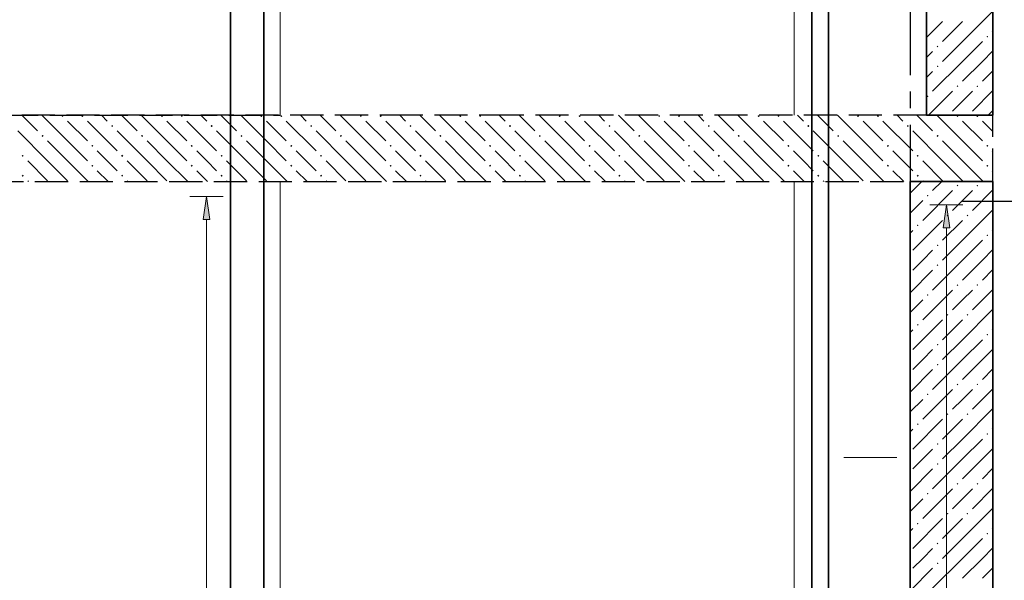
# Model space of a CAD drawing. Header units: millimetres. Extents: x 0 to 50400, y 0 to 35640.
# Tile 4 of 15: x 15657 to 22786, y 10180 to 14241. Entities that reach past the tile are written whole.
import ezdxf

# ---------------------------------------------------------------- set-up
doc = ezdxf.new("R2010")
doc.units = ezdxf.units.MM
doc.linetypes.add('______2', pattern=[324, 240, -84.00000000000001])
doc.linetypes.add('______5', pattern=[1320, 960, -120, 120, -120])
for name, color, linetype, lineweight in [('Standard', 7, 'Continuous', 25), ('ЖБ Перекрытие верхний уровень', 7, 'Continuous', 35), ('ЖБ Стена верхний уровень', 7, 'Continuous', 35)]:
    doc.layers.add(name, color=color, linetype=linetype, lineweight=lineweight)
for name, color, linetype, true_color in [('Оси', 7, '______5', 0x656565), ('Стена обрамление Г-обр.', 7, 'Continuous', 0xa0a0a0), ('Стена Хомут', 7, '______2', 0xa0a0a0)]:
    doc.layers.add(name, color=color, linetype=linetype, true_color=true_color)
doc.layers.add('Размерная выноска', color=7, linetype='Continuous')

msp = doc.modelspace()

# ---------------------------------------------------------------- hatches: boundary and pattern name
at = {"layer": 'ЖБ Перекрытие верхний уровень', "linetype": 'Continuous', "lineweight": 18, "transparency": 33554687}
for points in [[(15959.17236328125, 13542.83935546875), (15964.92919921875, 13548.59619140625), (15969.01611328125, 13548.59619140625), (15974.77294921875, 13542.83935546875), (15966.97265625, 13535.0390625)], [(16103.173828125, 13542.83935546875), (16108.92525858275, 13548.59619140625), (16113.01025390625, 13548.59619140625), (16118.76708984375, 13542.83935546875), (16110.966796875, 13535.0390625)], [(16679.17236328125, 13542.83935546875), (16684.92919921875, 13548.59619140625), (16689.01611328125, 13548.59619140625), (16694.77294921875, 13542.83935546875), (16686.97265625, 13535.0390625)], [(16823.173828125, 13542.83935546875), (16828.92525858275, 13548.59619140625), (16833.01025390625, 13548.59619140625), (16838.76708984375, 13542.83935546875), (16830.966796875, 13535.0390625)], [(17399.17236328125, 13542.83935546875), (17404.92919921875, 13548.59619140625), (17409.01611328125, 13548.59619140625), (17414.77294921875, 13542.83935546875), (17406.97265625, 13535.0390625)], [(17543.173828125, 13542.83935546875), (17548.92525858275, 13548.59619140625), (17553.01025390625, 13548.59619140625), (17558.76708984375, 13542.83935546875), (17550.966796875, 13535.0390625)], [(18119.17236328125, 13542.83935546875), (18124.92919921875, 13548.59619140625), (18129.01611328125, 13548.59619140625), (18134.77294921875, 13542.83935546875), (18126.97265625, 13535.0390625)], [(18263.173828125, 13542.83935546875), (18268.92525858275, 13548.59619140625), (18273.01025390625, 13548.59619140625), (18278.76708984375, 13542.83935546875), (18270.966796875, 13535.0390625)], [(18839.17236328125, 13542.83935546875), (18844.92919921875, 13548.59619140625), (18849.01419454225, 13548.59619140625), (18854.765625, 13542.83935546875), (18846.97265625, 13535.0390625)], [(18983.173828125, 13542.83935546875), (18988.92525858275, 13548.59619140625), (18993.01025390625, 13548.59619140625), (18998.76708984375, 13542.83935546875), (18990.966796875, 13535.0390625)], [(19559.17236328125, 13542.83935546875), (19564.92919921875, 13548.59619140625), (19569.01419454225, 13548.59619140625), (19574.765625, 13542.83935546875), (19566.97265625, 13535.0390625)], [(19703.173828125, 13542.83935546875), (19708.92525858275, 13548.59619140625), (19713.01025390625, 13548.59619140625), (19718.76708984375, 13542.83935546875), (19710.966796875, 13535.0390625)], [(20279.17236328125, 13542.83935546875), (20284.92919921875, 13548.59619140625), (20289.01419454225, 13548.59619140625), (20294.765625, 13542.83935546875), (20286.97265625, 13535.0390625)], [(20423.173828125, 13542.83935546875), (20428.92525858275, 13548.59619140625), (20433.01025390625, 13548.59619140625), (20438.76708984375, 13542.83935546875), (20430.966796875, 13535.0390625)], [(20999.17236328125, 13542.83935546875), (21004.92919921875, 13548.59619140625), (21009.01419454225, 13548.59619140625), (21014.765625, 13542.83935546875), (21006.97265625, 13535.0390625)], [(21143.173828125, 13542.83935546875), (21148.92525858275, 13548.59619140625), (21153.01025390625, 13548.59619140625), (21158.76708984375, 13542.83935546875), (21150.966796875, 13535.0390625)], [(21719.17236328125, 13542.83935546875), (21724.92919921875, 13548.59619140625), (21729.01419454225, 13548.59619140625), (21734.765625, 13542.83935546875), (21726.97265625, 13535.0390625)], [(21863.173828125, 13542.83935546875), (21868.92525858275, 13548.59619140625), (21873.01025390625, 13548.59619140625), (21878.76708984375, 13542.83935546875), (21870.966796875, 13535.0390625)], [(22439.17236328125, 13542.83935546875), (22444.92919921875, 13548.59619140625), (22449.01419454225, 13548.59619140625), (22454.765625, 13542.83935546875), (22446.97265625, 13535.0390625)], [(22583.173828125, 13542.83935546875), (22588.92525858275, 13548.59619140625), (22593.01025390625, 13548.59619140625), (22598.76708984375, 13542.83935546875), (22590.966796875, 13535.0390625)], [(16319.17236328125, 13470.84228515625), (16326.97265625, 13478.63525390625), (16334.77294921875, 13470.84228515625), (16326.97265625, 13463.0419921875)], [(17039.17236328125, 13470.84228515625), (17046.97265625, 13478.63525390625), (17054.77294921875, 13470.84228515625), (17046.97265625, 13463.0419921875)], [(17759.17236328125, 13470.84228515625), (17766.97265625, 13478.63525390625), (17774.77294921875, 13470.84228515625), (17766.97265625, 13463.0419921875)], [(18479.17236328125, 13470.84228515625), (18486.97265625, 13478.63525390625), (18494.77294921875, 13470.84228515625), (18486.97265625, 13463.0419921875)], [(19199.17236328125, 13470.84228515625), (19206.97265625, 13478.63525390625), (19214.765625, 13470.84228515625), (19206.97265625, 13463.0419921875)], [(19919.17236328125, 13470.84228515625), (19926.97265625, 13478.63525390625), (19934.765625, 13470.84228515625), (19926.97265625, 13463.0419921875)], [(20639.17236328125, 13470.84228515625), (20646.97265625, 13478.63525390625), (20654.765625, 13470.84228515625), (20646.97265625, 13463.0419921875)], [(21359.17236328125, 13470.84228515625), (21366.97265625, 13478.63525390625), (21374.765625, 13470.84228515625), (21366.97265625, 13463.0419921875)], [(22079.17236328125, 13470.84228515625), (22086.97265625, 13478.63525390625), (22094.765625, 13470.84228515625), (22086.97265625, 13463.0419921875)], [(15815.1708984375, 13398.837890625), (15822.97119140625, 13406.63818359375), (15830.771484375, 13398.837890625), (15822.97119140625, 13391.03759765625)], [(16535.1708984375, 13398.837890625), (16542.97119140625, 13406.63818359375), (16550.771484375, 13398.837890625), (16542.97119140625, 13391.03759765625)], [(17255.1708984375, 13398.837890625), (17262.97119140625, 13406.63818359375), (17270.771484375, 13398.837890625), (17262.97119140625, 13391.03759765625)], [(17975.1708984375, 13398.837890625), (17982.97119140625, 13406.63818359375), (17990.771484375, 13398.837890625), (17982.97119140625, 13391.03759765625)], [(18695.1708984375, 13398.837890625), (18702.97119140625, 13406.63818359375), (18710.771484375, 13398.837890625), (18702.97119140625, 13391.03759765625)], [(19415.1708984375, 13398.837890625), (19422.97119140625, 13406.63818359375), (19430.771484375, 13398.837890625), (19422.97119140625, 13391.03759765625)], [(20135.1708984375, 13398.837890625), (20142.97119140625, 13406.63818359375), (20150.771484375, 13398.837890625), (20142.97119140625, 13391.03759765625)], [(20855.1708984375, 13398.837890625), (20862.97119140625, 13406.63818359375), (20870.771484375, 13398.837890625), (20862.97119140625, 13391.03759765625)], [(21575.1708984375, 13398.837890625), (21582.97119140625, 13406.63818359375), (21590.771484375, 13398.837890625), (21582.97119140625, 13391.03759765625)], [(22295.1708984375, 13398.837890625), (22302.97119140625, 13406.63818359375), (22310.771484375, 13398.837890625), (22302.97119140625, 13391.03759765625)], [(16175.1708984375, 13326.8408203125), (16182.97119140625, 13334.6484375), (16190.771484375, 13326.8408203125), (16182.97119140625, 13319.04052734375)], [(16895.1708984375, 13326.8408203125), (16902.97119140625, 13334.6484375), (16910.771484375, 13326.8408203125), (16902.97119140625, 13319.04052734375)], [(17615.1708984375, 13326.8408203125), (17622.97119140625, 13334.6484375), (17630.771484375, 13326.8408203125), (17622.97119140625, 13319.04052734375)], [(18335.1708984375, 13326.8408203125), (18342.97119140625, 13334.6484375), (18350.771484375, 13326.8408203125), (18342.97119140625, 13319.04052734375)], [(19055.1708984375, 13326.8408203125), (19062.97119140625, 13334.6484375), (19070.771484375, 13326.8408203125), (19062.97119140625, 13319.04052734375)], [(19775.1708984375, 13326.8408203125), (19782.97119140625, 13334.6484375), (19790.771484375, 13326.8408203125), (19782.97119140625, 13319.04052734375)], [(20495.1708984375, 13326.8408203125), (20502.97119140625, 13334.6484375), (20510.771484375, 13326.8408203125), (20502.97119140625, 13319.04052734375)], [(21215.1708984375, 13326.8408203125), (21222.97119140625, 13334.6484375), (21230.771484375, 13326.8408203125), (21222.97119140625, 13319.04052734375)], [(21935.1708984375, 13326.8408203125), (21942.97119140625, 13334.6484375), (21950.771484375, 13326.8408203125), (21942.97119140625, 13319.04052734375)], [(22655.1708984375, 13326.8408203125), (22662.97119140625, 13334.6484375), (22670.771484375, 13326.8408203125), (22662.97119140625, 13319.04052734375)], [(15671.162109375, 13254.83642578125), (15678.9697265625, 13262.63671875), (15686.77001953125, 13254.83642578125), (15678.9697265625, 13247.04345703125)], [(16391.162109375, 13254.83642578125), (16398.9697265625, 13262.63671875), (16406.77001953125, 13254.83642578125), (16398.9697265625, 13247.04345703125)], [(17111.16943359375, 13254.83642578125), (17118.9697265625, 13262.63671875), (17126.77001953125, 13254.83642578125), (17118.9697265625, 13247.04345703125)], [(17831.16943359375, 13254.83642578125), (17838.9697265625, 13262.63671875), (17846.77001953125, 13254.83642578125), (17838.9697265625, 13247.04345703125)], [(18551.16943359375, 13254.83642578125), (18558.9697265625, 13262.63671875), (18566.77001953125, 13254.83642578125), (18558.9697265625, 13247.04345703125)], [(19271.16943359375, 13254.83642578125), (19278.9697265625, 13262.63671875), (19286.77001953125, 13254.83642578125), (19278.9697265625, 13247.04345703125)], [(19991.16943359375, 13254.83642578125), (19998.9697265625, 13262.63671875), (20006.77001953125, 13254.83642578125), (19998.9697265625, 13247.04345703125)], [(20711.16943359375, 13254.83642578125), (20718.9697265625, 13262.63671875), (20726.77001953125, 13254.83642578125), (20718.9697265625, 13247.04345703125)], [(21431.16943359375, 13254.83642578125), (21438.9697265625, 13262.63671875), (21446.77001953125, 13254.83642578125), (21438.9697265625, 13247.04345703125)], [(22151.16943359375, 13254.83642578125), (22158.9697265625, 13262.63671875), (22166.77001953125, 13254.83642578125), (22158.9697265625, 13247.04345703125)], [(16175.1708984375, 13182.83935546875), (16182.97119140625, 13190.6396484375), (16190.771484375, 13182.83935546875), (16182.97119140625, 13175.0390625)], [(16895.1708984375, 13182.83935546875), (16902.97119140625, 13190.6396484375), (16910.771484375, 13182.83935546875), (16902.97119140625, 13175.0390625)], [(17615.1708984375, 13182.83935546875), (17622.97119140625, 13190.6396484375), (17630.771484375, 13182.83935546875), (17622.97119140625, 13175.0390625)], [(18335.1708984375, 13182.83935546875), (18342.97119140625, 13190.6396484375), (18350.771484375, 13182.83935546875), (18342.97119140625, 13175.0390625)], [(19055.1708984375, 13182.83935546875), (19062.97119140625, 13190.6396484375), (19070.771484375, 13182.83935546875), (19062.97119140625, 13175.0390625)], [(19775.1708984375, 13182.83935546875), (19782.97119140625, 13190.6396484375), (19790.771484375, 13182.83935546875), (19782.97119140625, 13175.0390625)], [(20495.1708984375, 13182.83935546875), (20502.97119140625, 13190.6396484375), (20510.771484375, 13182.83935546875), (20502.97119140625, 13175.0390625)], [(21215.1708984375, 13182.83935546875), (21222.97119140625, 13190.6396484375), (21230.771484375, 13182.83935546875), (21222.97119140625, 13175.0390625)], [(21935.1708984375, 13182.83935546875), (21942.97119140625, 13190.6396484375), (21950.771484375, 13182.83935546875), (21942.97119140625, 13175.0390625)], [(22655.1708984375, 13182.83935546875), (22662.97119140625, 13190.6396484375), (22670.771484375, 13182.83935546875), (22662.97119140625, 13175.0390625)], [(15671.162109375, 13110.84228515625), (15678.9697265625, 13118.63525390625), (15686.77001953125, 13110.84228515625), (15678.9697265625, 13103.0419921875)], [(16391.162109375, 13110.84228515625), (16398.9697265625, 13118.63525390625), (16406.77001953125, 13110.84228515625), (16398.9697265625, 13103.0419921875)], [(17111.16943359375, 13110.84228515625), (17118.9697265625, 13118.63525390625), (17126.77001953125, 13110.84228515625), (17118.9697265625, 13103.0419921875)], [(17831.16943359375, 13110.84228515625), (17838.9697265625, 13118.63525390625), (17846.77001953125, 13110.84228515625), (17838.9697265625, 13103.0419921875)], [(18551.16943359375, 13110.84228515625), (18558.9697265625, 13118.63525390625), (18566.77001953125, 13110.84228515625), (18558.9697265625, 13103.0419921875)], [(19271.16943359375, 13110.84228515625), (19278.9697265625, 13118.63525390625), (19286.77001953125, 13110.84228515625), (19278.9697265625, 13103.0419921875)], [(19991.16943359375, 13110.84228515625), (19998.9697265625, 13118.63525390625), (20006.77001953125, 13110.84228515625), (19998.9697265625, 13103.0419921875)], [(20711.16943359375, 13110.84228515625), (20718.9697265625, 13118.63525390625), (20726.77001953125, 13110.84228515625), (20718.9697265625, 13103.0419921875)], [(21431.16943359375, 13110.84228515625), (21438.9697265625, 13118.63525390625), (21446.77001953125, 13110.84228515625), (21438.9697265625, 13103.0419921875)], [(22151.16943359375, 13110.84228515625), (22158.9697265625, 13118.63525390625), (22166.77001953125, 13110.84228515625), (22158.9697265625, 13103.0419921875)]]:
    msp.add_hatch(color=7, dxfattribs=at).paths.add_polyline_path(points, flags=16)
at = {"layer": 'ЖБ Стена верхний уровень', "linetype": 'Continuous', "lineweight": 18, "transparency": 33554687}
for points in [[(22656.97265625, 14118.837890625), (22662.97119140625, 14124.83642578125), (22668.9697265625, 14118.837890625), (22662.97119140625, 14112.83935546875)], [(22296.97265625, 14046.8408203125), (22302.97119140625, 14052.8466796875), (22308.9697265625, 14046.8408203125), (22302.97119140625, 14040.84228515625)], [(22296.97265625, 13902.83935546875), (22302.97119140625, 13908.84521484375), (22308.9697265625, 13902.83935546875), (22302.97119140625, 13896.8408203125)], [(22440.97412109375, 13758.837890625), (22446.97265625, 13764.83642578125), (22452.97119140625, 13758.837890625), (22446.97265625, 13752.83935546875)], [(22584.9609375, 13758.837890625), (22590.966796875, 13764.83642578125), (22596.96533203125, 13758.837890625), (22590.966796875, 13752.83935546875)], [(22224.9609375, 13686.8408203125), (22230.966796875, 13692.8466796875), (22236.96533203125, 13686.8408203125), (22230.966796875, 13680.84228515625)], [(22374.71923828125, 13548.59619140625), (22374.96826171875, 13548.84521484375), (22375.21698146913, 13548.59619140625)], [(22518.720703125, 13548.59619140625), (22518.9697265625, 13548.84521484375), (22519.21844631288, 13548.59619140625)], [(22440.97412109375, 13038.837890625), (22446.97265625, 13044.83642578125), (22452.97119140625, 13038.837890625), (22446.97265625, 13032.83935546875)], [(22584.9609375, 13038.837890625), (22590.966796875, 13044.83642578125), (22596.96533203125, 13038.837890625), (22590.966796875, 13032.83935546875)], [(22224.9609375, 12966.8408203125), (22230.966796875, 12972.8466796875), (22236.96533203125, 12966.8408203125), (22230.966796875, 12960.84228515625)], [(22368.96240234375, 12822.83935546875), (22374.96826171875, 12828.84521484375), (22380.966796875, 12822.83935546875), (22374.96826171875, 12816.8408203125)], [(22512.9638671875, 12822.83935546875), (22518.9697265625, 12828.84521484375), (22524.96826171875, 12822.83935546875), (22518.9697265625, 12816.8408203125)], [(22152.9638671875, 12750.84228515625), (22158.9697265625, 12756.84814453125), (22164.96826171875, 12750.84228515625), (22158.9697265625, 12744.84375)], [(22656.97265625, 12678.837890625), (22662.97119140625, 12684.83642578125), (22668.9697265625, 12678.837890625), (22662.97119140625, 12672.83935546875)], [(22296.97265625, 12606.8408203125), (22302.97119140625, 12612.8466796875), (22308.9697265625, 12606.8408203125), (22302.97119140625, 12600.84228515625)], [(22296.97265625, 12462.83935546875), (22302.97119140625, 12468.84521484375), (22308.9697265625, 12462.83935546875), (22302.97119140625, 12456.8408203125)], [(22440.97412109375, 12318.837890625), (22446.97265625, 12324.83642578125), (22452.97119140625, 12318.837890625), (22446.97265625, 12312.83935546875)], [(22584.9609375, 12318.837890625), (22590.966796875, 12324.83642578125), (22596.96533203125, 12318.837890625), (22590.966796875, 12312.83935546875)], [(22224.9609375, 12246.8408203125), (22230.966796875, 12252.8466796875), (22236.96533203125, 12246.8408203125), (22230.966796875, 12240.84228515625)], [(22368.96240234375, 12102.83935546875), (22374.96826171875, 12108.84521484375), (22380.966796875, 12102.83935546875), (22374.96826171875, 12096.8408203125)], [(22512.9638671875, 12102.83935546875), (22518.9697265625, 12108.84521484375), (22524.96826171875, 12102.83935546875), (22518.9697265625, 12096.8408203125)], [(22152.9638671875, 12030.84228515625), (22158.9697265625, 12036.84814453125), (22164.96826171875, 12030.84228515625), (22158.9697265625, 12024.84375)], [(22656.97265625, 11958.837890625), (22662.97119140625, 11964.83642578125), (22668.9697265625, 11958.837890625), (22662.97119140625, 11952.83935546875)], [(22296.97265625, 11886.8408203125), (22302.97119140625, 11892.8466796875), (22308.9697265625, 11886.8408203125), (22302.97119140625, 11880.84228515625)], [(22296.97265625, 11742.83935546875), (22302.97119140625, 11748.84521484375), (22308.9697265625, 11742.83935546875), (22302.97119140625, 11736.8408203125)], [(22440.97412109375, 11598.837890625), (22446.97265625, 11604.83642578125), (22452.97119140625, 11598.837890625), (22446.97265625, 11592.83935546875)], [(22584.9609375, 11598.837890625), (22590.966796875, 11604.83642578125), (22596.96533203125, 11598.837890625), (22590.966796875, 11592.83935546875)], [(22224.9609375, 11526.8408203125), (22230.966796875, 11532.8466796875), (22236.96533203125, 11526.8408203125), (22230.966796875, 11520.84228515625)], [(22368.96240234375, 11382.83935546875), (22374.96826171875, 11388.84521484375), (22380.966796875, 11382.83935546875), (22374.96826171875, 11376.8408203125)], [(22512.9638671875, 11382.83935546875), (22518.9697265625, 11388.84521484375), (22524.96826171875, 11382.83935546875), (22518.9697265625, 11376.8408203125)], [(22152.9638671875, 11310.84228515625), (22158.9697265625, 11316.84814453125), (22164.96826171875, 11310.84228515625), (22158.9697265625, 11304.84375)], [(22656.97265625, 11238.837890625), (22662.97119140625, 11244.83642578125), (22668.9697265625, 11238.837890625), (22662.97119140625, 11232.83935546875)], [(22296.97265625, 11166.8408203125), (22302.97119140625, 11172.8466796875), (22308.9697265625, 11166.8408203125), (22302.97119140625, 11160.84228515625)], [(22296.97265625, 11022.83935546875), (22302.97119140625, 11028.84521484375), (22308.9697265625, 11022.83935546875), (22302.97119140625, 11016.8408203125)], [(22440.97412109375, 10878.837890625), (22446.97265625, 10884.83642578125), (22452.97119140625, 10878.837890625), (22446.97265625, 10872.83935546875)], [(22584.9609375, 10878.837890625), (22590.966796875, 10884.83642578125), (22596.96533203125, 10878.837890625), (22590.966796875, 10872.83935546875)], [(22224.9609375, 10806.8408203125), (22230.966796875, 10812.8466796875), (22236.96533203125, 10806.8408203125), (22230.966796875, 10800.84228515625)], [(22368.96240234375, 10662.83935546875), (22374.96826171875, 10668.84521484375), (22380.966796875, 10662.83935546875), (22374.96826171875, 10656.8408203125)], [(22512.9638671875, 10662.83935546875), (22518.9697265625, 10668.84521484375), (22524.96826171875, 10662.83935546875), (22518.9697265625, 10656.8408203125)], [(22152.9638671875, 10590.84228515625), (22158.9697265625, 10596.84814453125), (22164.96826171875, 10590.84228515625), (22158.9697265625, 10584.84375)], [(22656.97265625, 10518.837890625), (22662.97119140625, 10524.83642578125), (22668.9697265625, 10518.837890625), (22662.97119140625, 10512.83935546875)], [(22296.97265625, 10446.8408203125), (22302.97119140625, 10452.8466796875), (22308.9697265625, 10446.8408203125), (22302.97119140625, 10440.84228515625)], [(22296.97265625, 10302.83935546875), (22302.97119140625, 10308.84521484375), (22308.9697265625, 10302.83935546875), (22302.97119140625, 10296.8408203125)]]:
    msp.add_hatch(color=7, dxfattribs=at).paths.add_polyline_path(points, flags=16)
at = {"layer": 'Стена Хомут', "linetype": 'Continuous', "lineweight": 13, "transparency": 33554687}
for points in [[(17033.4228515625, 12792.626953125), (17009.42138671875, 12960.6298828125), (16985.4345703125, 12792.626953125)], [(22390.6787109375, 12732.50244140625), (22366.6845703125, 12900.498046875), (22342.68310546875, 12732.50244140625)]]:
    msp.add_hatch(color=7, dxfattribs=at).paths.add_polyline_path(points)

# ---------------------------------------------------------------- linework, layer by layer
at = {"layer": 'Standard', "color": 7, "linetype": 'Continuous', "lineweight": -3, "transparency": 33554687}
msp.add_lwpolyline([(23646.59912109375, 12924.5947265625), (23626.201171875, 12924.5947265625), (23626.201171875, 12924.5947265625), (23626.201171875, 12924.5947265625), (23626.201171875, 12924.5947265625), (22484.06982421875, 12924.5947265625)], dxfattribs=at)
at = {"layer": 'ЖБ Перекрытие верхний уровень', "color": 7, "linetype": '______2', "lineweight": 25, "transparency": 33554687}
for p, q in [((18503.50341796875, 13548.59619140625), (10583.50341796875, 13548.59619140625)), ((19223.50341796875, 13548.59619140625), (18503.50341796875, 13548.59619140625)), ((22223.50341796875, 13548.59619140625), (19223.50341796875, 13548.59619140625)), ((22703.50341796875, 13548.59619140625), (22223.50341796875, 13548.59619140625)), ((22703.50341796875, 13068.59619140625), (22703.50341796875, 13548.59619140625)), ((10583.50341796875, 13068.59619140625), (18503.50341796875, 13068.59619140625)), ((18503.50341796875, 13068.59619140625), (19223.50341796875, 13068.59619140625)), ((19223.50341796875, 13068.59619140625), (22103.50341796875, 13068.59619140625)), ((22103.50341796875, 13068.59619140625), (22703.50341796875, 13068.59619140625))]:
    msp.add_line(p, q, dxfattribs=at)
at = {"layer": 'ЖБ Перекрытие верхний уровень', "color": 9, "linetype": 'Continuous', "lineweight": 18, "true_color": 0xc7c7c7, "transparency": 33554687}
for p, q in [((15673.212890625, 13548.59619140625), (15786.96533203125, 13434.84375)), ((16002.9638671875, 13362.8466796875), (15817.21435546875, 13548.59619140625)), ((16249.21284160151, 13548.59619140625), (16290.966796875, 13506.8408203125)), ((16393.212890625, 13548.59619140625), (16506.96533203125, 13434.84375)), ((16722.9638671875, 13362.8466796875), (16537.21435546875, 13548.59619140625)), ((16969.21284160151, 13548.59619140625), (17010.966796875, 13506.8408203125)), ((17113.212890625, 13548.59619140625), (17226.96533203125, 13434.84375)), ((17442.9638671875, 13362.8466796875), (17257.21435546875, 13548.59619140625)), ((17689.21284160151, 13548.59619140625), (17730.966796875, 13506.8408203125)), ((17833.212890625, 13548.59619140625), (17946.96533203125, 13434.84375)), ((18162.9638671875, 13362.8466796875), (17977.21435546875, 13548.59619140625)), ((18409.21284160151, 13548.59619140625), (18450.966796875, 13506.8408203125)), ((18553.212890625, 13548.59619140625), (18666.96533203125, 13434.84375)), ((18882.9638671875, 13362.8466796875), (18697.21435546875, 13548.59619140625)), ((19129.21284160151, 13548.59619140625), (19170.966796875, 13506.8408203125)), ((19273.21289062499, 13548.59619140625), (19386.96533203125, 13434.84375)), ((19602.9638671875, 13362.8466796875), (19417.21435546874, 13548.59619140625)), ((19849.21284160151, 13548.59619140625), (19890.966796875, 13506.8408203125)), ((19993.21289062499, 13548.59619140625), (20106.96533203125, 13434.84375)), ((20322.9638671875, 13362.8466796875), (20137.21435546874, 13548.59619140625)), ((20569.21284160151, 13548.59619140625), (20610.966796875, 13506.8408203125)), ((20713.21289062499, 13548.59619140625), (20826.96533203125, 13434.84375)), ((21042.9638671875, 13362.8466796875), (20857.21435546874, 13548.59619140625)), ((21289.21284160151, 13548.59619140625), (21330.966796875, 13506.8408203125)), ((21433.21289062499, 13548.59619140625), (21546.96533203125, 13434.84375)), ((21762.9638671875, 13362.8466796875), (21577.21435546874, 13548.59619140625)), ((22009.21284160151, 13548.59619140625), (22050.966796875, 13506.8408203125)), ((22153.21289062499, 13548.59619140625), (22266.96533203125, 13434.84375)), ((22482.9638671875, 13362.8466796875), (22297.21435546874, 13548.59619140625)), ((16002.9638671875, 13506.8408203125), (16146.96533203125, 13362.8466796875)), ((16146.96533203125, 13506.8408203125), (16362.9638671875, 13290.84228515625)), ((16722.9638671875, 13506.8408203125), (16866.96533203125, 13362.8466796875)), ((16866.96533203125, 13506.8408203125), (17082.9638671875, 13290.84228515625)), ((17442.9638671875, 13506.8408203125), (17586.96533203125, 13362.8466796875)), ((17586.96533203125, 13506.8408203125), (17802.9638671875, 13290.84228515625)), ((18162.9638671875, 13506.8408203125), (18306.96533203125, 13362.8466796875)), ((18306.96533203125, 13506.8408203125), (18503.50341796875, 13310.302734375)), ((18882.9638671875, 13506.8408203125), (19026.96533203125, 13362.8466796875)), ((19026.96533203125, 13506.8408203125), (19223.50341796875, 13310.302734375)), ((19602.9638671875, 13506.8408203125), (19746.96533203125, 13362.8466796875)), ((19746.96533203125, 13506.8408203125), (19962.9638671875, 13290.84228515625)), ((20322.9638671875, 13506.8408203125), (20466.96533203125, 13362.8466796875)), ((20466.96533203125, 13506.8408203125), (20682.9638671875, 13290.84228515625)), ((21042.9638671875, 13506.8408203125), (21186.96533203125, 13362.8466796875)), ((21186.96533203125, 13506.8408203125), (21402.9638671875, 13290.84228515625)), ((21762.9638671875, 13506.8408203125), (21906.96533203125, 13362.8466796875)), ((21906.96533203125, 13506.8408203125), (22122.9638671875, 13290.84228515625)), ((22482.9638671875, 13506.8408203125), (22626.96533203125, 13362.8466796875)), ((22626.96533203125, 13506.8408203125), (22703.50341796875, 13430.302734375)), ((15858.9697265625, 13218.84521484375), (15642.9638671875, 13434.84375)), ((16578.9697265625, 13218.84521484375), (16362.9638671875, 13434.84375)), ((17298.9697265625, 13218.84521484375), (17082.9638671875, 13434.84375)), ((18018.9697265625, 13218.84521484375), (17802.9638671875, 13434.84375)), ((18738.9697265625, 13218.84521484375), (18522.9638671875, 13434.84375)), ((19458.9697265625, 13218.84521484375), (19242.9638671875, 13434.84375)), ((20178.9697265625, 13218.84521484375), (19962.9638671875, 13434.84375)), ((20898.9697265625, 13218.84521484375), (20682.9638671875, 13434.84375)), ((21618.9697265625, 13218.84521484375), (21402.9638671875, 13434.84375)), ((22338.9697265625, 13218.84521484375), (22122.9638671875, 13434.84375)), ((15858.9697265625, 13362.8466796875), (16002.9638671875, 13218.84521484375)), ((16002.9638671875, 13362.8466796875), (16146.96533203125, 13218.84521484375)), ((16578.9697265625, 13362.8466796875), (16722.9638671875, 13218.84521484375)), ((16722.9638671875, 13362.8466796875), (16866.96533203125, 13218.84521484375)), ((17298.9697265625, 13362.8466796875), (17442.9638671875, 13218.84521484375)), ((17442.9638671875, 13362.8466796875), (17586.96533203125, 13218.84521484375)), ((18018.9697265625, 13362.8466796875), (18162.9638671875, 13218.84521484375)), ((18162.9638671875, 13362.8466796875), (18306.96533203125, 13218.84521484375)), ((18738.9697265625, 13362.8466796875), (18882.9638671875, 13218.84521484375)), ((18882.9638671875, 13362.8466796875), (19026.96533203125, 13218.84521484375)), ((19458.9697265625, 13362.8466796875), (19602.9638671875, 13218.84521484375)), ((19602.9638671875, 13362.8466796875), (19746.96533203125, 13218.84521484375)), ((20178.9697265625, 13362.8466796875), (20322.9638671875, 13218.84521484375)), ((20322.9638671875, 13362.8466796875), (20466.96533203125, 13218.84521484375)), ((20898.9697265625, 13362.8466796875), (21042.9638671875, 13218.84521484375)), ((21042.9638671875, 13362.8466796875), (21186.96533203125, 13218.84521484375)), ((21618.9697265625, 13362.8466796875), (21762.9638671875, 13218.84521484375)), ((21762.9638671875, 13362.8466796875), (21906.96533203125, 13218.84521484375)), ((22338.9697265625, 13362.8466796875), (22482.9638671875, 13218.84521484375)), ((22482.9638671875, 13362.8466796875), (22626.96533203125, 13218.84521484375)), ((16290.966796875, 13218.84521484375), (16218.9697265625, 13290.84228515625)), ((17010.966796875, 13218.84521484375), (16938.9697265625, 13290.84228515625)), ((17730.966796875, 13218.84521484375), (17658.9697265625, 13290.84228515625)), ((18450.966796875, 13218.84521484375), (18378.9697265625, 13290.84228515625)), ((18503.50341796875, 13310.302734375), (18522.9638671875, 13290.84228515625)), ((19170.966796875, 13218.84521484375), (19098.9697265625, 13290.84228515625)), ((19223.50341796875, 13310.302734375), (19242.9638671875, 13290.84228515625)), ((19890.966796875, 13218.84521484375), (19818.9697265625, 13290.84228515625)), ((20610.966796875, 13218.84521484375), (20538.9697265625, 13290.84228515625)), ((21330.966796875, 13218.84521484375), (21258.9697265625, 13290.84228515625)), ((22050.966796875, 13218.84521484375), (21978.9697265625, 13290.84228515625)), ((22703.50341796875, 13286.30859375), (22698.9697265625, 13290.84228515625)), ((15714.96826171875, 13218.84521484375), (15858.9697265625, 13074.84375)), ((15858.9697265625, 13218.84521484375), (16002.9638671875, 13074.84375)), ((16002.9638671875, 13218.84521484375), (16153.21798536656, 13068.59619140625)), ((16362.9638671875, 13146.8408203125), (16290.966796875, 13218.84521484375)), ((16434.96826171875, 13218.84521484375), (16578.9697265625, 13074.84375)), ((16578.9697265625, 13218.84521484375), (16722.9638671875, 13074.84375)), ((16722.9638671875, 13218.84521484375), (16873.21798536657, 13068.59619140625)), ((17082.9638671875, 13146.8408203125), (17010.966796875, 13218.84521484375)), ((17154.96826171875, 13218.84521484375), (17298.9697265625, 13074.84375)), ((17298.9697265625, 13218.84521484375), (17442.9638671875, 13074.84375)), ((17442.9638671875, 13218.84521484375), (17593.21798536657, 13068.59619140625)), ((17802.9638671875, 13146.8408203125), (17730.966796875, 13218.84521484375)), ((17874.96826171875, 13218.84521484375), (18018.9697265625, 13074.84375)), ((18018.9697265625, 13218.84521484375), (18162.9638671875, 13074.84375)), ((18162.9638671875, 13218.84521484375), (18313.21798536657, 13068.59619140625)), ((18503.50341796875, 13166.30324923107), (18450.966796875, 13218.84521484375)), ((18594.96826171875, 13218.84521484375), (18738.9697265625, 13074.84375)), ((18738.9697265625, 13218.84521484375), (18882.9638671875, 13074.84375)), ((18882.9638671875, 13218.84521484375), (19033.21798536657, 13068.59619140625)), ((19223.50341796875, 13166.30324923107), (19170.966796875, 13218.84521484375)), ((19314.96826171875, 13218.84521484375), (19458.9697265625, 13074.84375)), ((19458.9697265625, 13218.84521484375), (19602.9638671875, 13074.84375)), ((19602.9638671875, 13218.84521484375), (19753.21798536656, 13068.59619140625)), ((19962.9638671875, 13146.8408203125), (19890.966796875, 13218.84521484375)), ((20034.96826171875, 13218.84521484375), (20178.9697265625, 13074.84375)), ((20178.9697265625, 13218.84521484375), (20322.9638671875, 13074.84375)), ((20322.9638671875, 13218.84521484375), (20473.21798536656, 13068.59619140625)), ((20682.9638671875, 13146.8408203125), (20610.966796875, 13218.84521484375)), ((20754.96826171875, 13218.84521484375), (20898.9697265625, 13074.84375)), ((20898.9697265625, 13218.84521484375), (21042.9638671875, 13074.84375)), ((21042.9638671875, 13218.84521484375), (21193.21798536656, 13068.59619140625)), ((21402.9638671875, 13146.8408203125), (21330.966796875, 13218.84521484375)), ((21474.96826171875, 13218.84521484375), (21618.9697265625, 13074.84375)), ((21618.9697265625, 13218.84521484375), (21762.9638671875, 13074.84375)), ((21762.9638671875, 13218.84521484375), (21913.21798536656, 13068.59619140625)), ((22122.9638671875, 13146.8408203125), (22050.966796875, 13218.84521484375)), ((22194.96826171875, 13218.84521484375), (22338.9697265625, 13074.84375)), ((22338.9697265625, 13218.84521484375), (22482.9638671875, 13074.84375)), ((22482.9638671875, 13218.84521484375), (22633.21798536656, 13068.59619140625)), ((16218.9697265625, 13146.8408203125), (16297.21435546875, 13068.59619140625)), ((16938.9697265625, 13146.8408203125), (17017.21435546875, 13068.59619140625)), ((17658.9697265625, 13146.8408203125), (17737.21435546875, 13068.59619140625)), ((18378.9697265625, 13146.8408203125), (18457.21435546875, 13068.59619140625)), ((18522.9638671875, 13146.8408203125), (18503.50341796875, 13166.30324923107)), ((19098.9697265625, 13146.8408203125), (19177.21435546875, 13068.59619140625)), ((19242.9638671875, 13146.8408203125), (19223.50341796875, 13166.30324923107)), ((19818.9697265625, 13146.8408203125), (19897.21435546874, 13068.59619140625)), ((20538.9697265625, 13146.8408203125), (20617.21435546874, 13068.59619140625)), ((21258.9697265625, 13146.8408203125), (21337.21435546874, 13068.59619140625)), ((21978.9697265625, 13146.8408203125), (22057.21435546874, 13068.59619140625)), ((22698.9697265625, 13146.8408203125), (22703.50341796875, 13142.30712890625)), ((15714.96826171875, 13074.84375), (15721.2158203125, 13068.59619140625)), ((16434.96826171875, 13074.84375), (16441.2158203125, 13068.59619140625)), ((17154.96826171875, 13074.84375), (17161.2158203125, 13068.59619140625)), ((17874.96826171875, 13074.84375), (17881.2158203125, 13068.59619140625)), ((18594.96826171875, 13074.84375), (18601.2158203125, 13068.59619140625)), ((19314.96826171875, 13074.84375), (19321.21582031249, 13068.59619140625)), ((20034.96826171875, 13074.84375), (20041.21582031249, 13068.59619140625)), ((20754.96826171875, 13074.84375), (20761.21582031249, 13068.59619140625)), ((21474.96826171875, 13074.84375), (21481.21582031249, 13068.59619140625)), ((22194.96826171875, 13074.84375), (22201.21582031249, 13068.59619140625))]:
    msp.add_line(p, q, dxfattribs=at)
at = {"layer": 'ЖБ Стена верхний уровень', "color": 7, "linetype": 'Continuous', "lineweight": 18, "transparency": 33554687}
for p, q in [((17543.50341796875, 13548.59619140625), (17543.50341796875, 14800.20263671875)), ((21263.50341796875, 14800.20263671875), (21263.50341796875, 13548.59619140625)), ((17543.50341796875, 6492.59765625), (17543.50341796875, 13068.59619140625)), ((21263.50341796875, 6492.59765625), (21263.50341796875, 13068.59619140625))]:
    msp.add_line(p, q, dxfattribs=at)
at = {"layer": 'ЖБ Стена верхний уровень', "color": 7, "linetype": 'Continuous', "lineweight": 35, "transparency": 33554687}
for p, q in [((22223.50341796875, 14800.20263671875), (22223.50341796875, 13548.59619140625)), ((22703.50341796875, 13548.59619140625), (22703.50341796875, 14800.20263671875)), ((22223.50341796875, 13548.59619140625), (22703.50341796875, 13548.59619140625)), ((22103.50341796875, 13068.59619140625), (22103.50341796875, 6492.59765625)), ((22703.50341796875, 13068.59619140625), (22103.50341796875, 13068.59619140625)), ((22703.50341796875, 6492.59765625), (22703.50341796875, 13068.59619140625))]:
    msp.add_line(p, q, dxfattribs=at)
at = {"layer": 'ЖБ Стена верхний уровень', "color": 251, "linetype": 'Continuous', "lineweight": 18, "true_color": 0x494949, "transparency": 33554687}
for p, q in [((22482.9638671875, 14082.8466796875), (22698.9697265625, 14298.84521484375)), ((22338.9697265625, 14226.8408203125), (22223.50341796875, 14111.37842689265)), ((22482.9638671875, 14226.8408203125), (22338.9697265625, 14082.8466796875)), ((22703.50341796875, 14159.37744140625), (22698.9697265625, 14154.84375)), ((22482.9638671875, 14082.8466796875), (22338.9697265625, 13938.84521484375)), ((22626.96533203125, 14082.8466796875), (22482.9638671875, 13938.84521484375)), ((22223.50341796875, 13967.38037109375), (22266.96533203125, 14010.84228515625)), ((22626.96533203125, 13938.84521484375), (22703.50341796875, 14015.38330078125)), ((22482.9638671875, 13938.84521484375), (22266.96533203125, 13722.8466796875)), ((22626.96533203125, 13938.84521484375), (22482.9638671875, 13794.84375)), ((22266.96533203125, 13866.8408203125), (22223.50341796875, 13823.37890625)), ((22703.50341796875, 13871.3818359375), (22626.96533203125, 13794.84375)), ((22410.966796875, 13722.8466796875), (22236.72221699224, 13548.59619140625)), ((22482.9638671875, 13650.84228515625), (22554.96826171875, 13722.8466796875)), ((22703.50341796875, 13727.38037109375), (22554.96826171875, 13578.84521484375)), ((22410.966796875, 13578.84521484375), (22482.9638671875, 13650.84228515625)), ((22668.71967742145, 13548.59619140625), (22698.9697265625, 13578.84521484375)), ((22188.720703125, 13068.59619140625), (22103.50341796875, 12983.37890625)), ((22332.71484375, 13068.59619140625), (22266.96533203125, 13002.8466796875)), ((22410.966796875, 13002.8466796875), (22194.96826171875, 12786.8408203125)), ((22482.9638671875, 12930.84228515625), (22554.96826171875, 13002.8466796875)), ((22703.50341796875, 13007.38037109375), (22554.96826171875, 12858.84521484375)), ((22194.96826171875, 12930.84228515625), (22103.50341796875, 12839.37744140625)), ((22410.966796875, 12858.84521484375), (22482.9638671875, 12930.84228515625)), ((22482.9638671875, 12642.8466796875), (22698.9697265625, 12858.84521484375)), ((22338.9697265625, 12786.8408203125), (22122.9638671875, 12570.84228515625)), ((22482.9638671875, 12786.8408203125), (22338.9697265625, 12642.8466796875)), ((22103.50341796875, 12695.38330078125), (22122.9638671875, 12714.84375)), ((22703.50341796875, 12719.37744140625), (22698.9697265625, 12714.84375)), ((22482.9638671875, 12642.8466796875), (22338.9697265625, 12498.84521484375)), ((22626.96533203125, 12642.8466796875), (22482.9638671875, 12498.84521484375)), ((22194.96826171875, 12498.84521484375), (22266.96533203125, 12570.84228515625)), ((22626.96533203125, 12498.84521484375), (22703.50341796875, 12575.38330078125)), ((22122.9638671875, 12426.8408203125), (22194.96826171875, 12498.84521484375)), ((22482.9638671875, 12498.84521484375), (22266.96533203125, 12282.8466796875)), ((22626.96533203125, 12498.84521484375), (22482.9638671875, 12354.84375)), ((22266.96533203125, 12426.8408203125), (22103.50341796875, 12263.37890625)), ((22703.50341796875, 12431.3818359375), (22626.96533203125, 12354.84375)), ((22410.966796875, 12282.8466796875), (22194.96826171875, 12066.8408203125)), ((22482.9638671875, 12210.84228515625), (22554.96826171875, 12282.8466796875)), ((22703.50341796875, 12287.38037109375), (22554.96826171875, 12138.84521484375)), ((22194.96826171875, 12210.84228515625), (22103.50341796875, 12119.37744140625)), ((22410.966796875, 12138.84521484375), (22482.9638671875, 12210.84228515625)), ((22482.9638671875, 11922.8466796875), (22698.9697265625, 12138.84521484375)), ((22338.9697265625, 12066.8408203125), (22122.9638671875, 11850.84228515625)), ((22482.9638671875, 12066.8408203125), (22338.9697265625, 11922.8466796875)), ((22103.50341796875, 11975.38330078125), (22122.9638671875, 11994.84375)), ((22703.50341796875, 11999.37744140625), (22698.9697265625, 11994.84375)), ((22482.9638671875, 11922.8466796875), (22338.9697265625, 11778.84521484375)), ((22626.96533203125, 11922.8466796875), (22482.9638671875, 11778.84521484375)), ((22194.96826171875, 11778.84521484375), (22266.96533203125, 11850.84228515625)), ((22626.96533203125, 11778.84521484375), (22703.50341796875, 11855.38330078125)), ((22122.9638671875, 11706.8408203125), (22194.96826171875, 11778.84521484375)), ((22482.9638671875, 11778.84521484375), (22266.96533203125, 11562.8466796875)), ((22626.96533203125, 11778.84521484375), (22482.9638671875, 11634.84375)), ((22266.96533203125, 11706.8408203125), (22103.50341796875, 11543.37890625)), ((22703.50341796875, 11711.3818359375), (22626.96533203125, 11634.84375)), ((22410.966796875, 11562.8466796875), (22194.96826171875, 11346.8408203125)), ((22482.9638671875, 11490.84228515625), (22554.96826171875, 11562.8466796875)), ((22703.50341796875, 11567.38037109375), (22554.96826171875, 11418.84521484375)), ((22194.96826171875, 11490.84228515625), (22103.50341796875, 11399.37744140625)), ((22410.966796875, 11418.84521484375), (22482.9638671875, 11490.84228515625)), ((22482.9638671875, 11202.8466796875), (22698.9697265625, 11418.84521484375)), ((22338.9697265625, 11346.8408203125), (22122.9638671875, 11130.84228515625)), ((22482.9638671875, 11346.8408203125), (22338.9697265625, 11202.8466796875)), ((22103.50341796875, 11255.38330078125), (22122.9638671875, 11274.84375)), ((22703.50341796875, 11279.37744140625), (22698.9697265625, 11274.84375)), ((22482.9638671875, 11202.8466796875), (22338.9697265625, 11058.84521484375)), ((22626.96533203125, 11202.8466796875), (22482.9638671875, 11058.84521484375)), ((22194.96826171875, 11058.84521484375), (22266.96533203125, 11130.84228515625)), ((22626.96533203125, 11058.84521484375), (22703.50341796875, 11135.38330078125)), ((22122.9638671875, 10986.8408203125), (22194.96826171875, 11058.84521484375)), ((22482.9638671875, 11058.84521484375), (22266.96533203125, 10842.8466796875)), ((22626.96533203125, 11058.84521484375), (22482.9638671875, 10914.84375)), ((22266.96533203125, 10986.8408203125), (22103.50341796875, 10823.37890625)), ((22703.50341796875, 10991.3818359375), (22626.96533203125, 10914.84375)), ((22410.966796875, 10842.8466796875), (22194.96826171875, 10626.8408203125)), ((22482.9638671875, 10770.84228515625), (22554.96826171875, 10842.8466796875)), ((22703.50341796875, 10847.38037109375), (22554.96826171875, 10698.84521484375)), ((22194.96826171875, 10770.84228515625), (22103.50341796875, 10679.37744140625)), ((22410.966796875, 10698.84521484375), (22482.9638671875, 10770.84228515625)), ((22482.9638671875, 10482.8466796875), (22698.9697265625, 10698.84521484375)), ((22338.9697265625, 10626.8408203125), (22122.9638671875, 10410.84228515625)), ((22482.9638671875, 10626.8408203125), (22338.9697265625, 10482.8466796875)), ((22103.50341796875, 10535.38330078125), (22122.9638671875, 10554.84375)), ((22703.50341796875, 10559.37744140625), (22698.9697265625, 10554.84375)), ((22482.9638671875, 10482.8466796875), (22338.9697265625, 10338.84521484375)), ((22626.96533203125, 10482.8466796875), (22482.9638671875, 10338.84521484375)), ((22194.96826171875, 10338.84521484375), (22266.96533203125, 10410.84228515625)), ((22626.96533203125, 10338.84521484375), (22703.50341796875, 10415.38330078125)), ((22122.9638671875, 10266.8408203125), (22194.96826171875, 10338.84521484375)), ((22482.9638671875, 10338.84521484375), (22266.96533203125, 10122.8466796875)), ((22626.96533203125, 10338.84521484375), (22482.9638671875, 10194.84375)), ((22266.96533203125, 10266.8408203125), (22103.50341796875, 10103.37890625)), ((22703.50341796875, 10271.3818359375), (22626.96533203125, 10194.84375))]:
    msp.add_line(p, q, dxfattribs=at)
at = {"layer": 'ЖБ Стена верхний уровень', "color": 253, "linetype": '______2', "lineweight": -3, "true_color": 0xababab, "transparency": 33554687}
msp.add_line((11663.50341796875, 13548.59619140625), (17543.50341796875, 13548.59619140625), dxfattribs=at)
at = {"layer": 'Оси', "color": 8, "linetype": '______5', "lineweight": -3, "transparency": 33554687}
msp.add_line((22103.50341796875, 14800.20263671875), (22103.50341796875, 3258.09814453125), dxfattribs=at)
at = {"layer": 'Размерная выноска', "color": 251, "linetype": 'Continuous', "lineweight": 13, "true_color": 0x656565, "transparency": 33554687}
msp.add_line((21623.50341796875, 11068.88671875), (22007.5048828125, 11068.88671875), dxfattribs=at)
at = {"layer": 'Стена обрамление Г-обр.', "color": 7, "linetype": 'Continuous', "lineweight": 35, "transparency": 33554687}
for p, q in [((17183.50341796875, 6506.9970703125), (17183.50341796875, 14800.20263671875)), ((17183.50341796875, 6506.9970703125), (17183.50341796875, 14800.20263671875)), ((17423.50341796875, 6506.9970703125), (17423.50341796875, 14800.20263671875)), ((17423.50341796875, 6506.9970703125), (17423.50341796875, 14800.20263671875)), ((21393.10546875, 6506.9970703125), (21393.10546875, 14800.20263671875)), ((21513.10546875, 6506.9970703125), (21513.10546875, 14800.20263671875))]:
    msp.add_line(p, q, dxfattribs=at)
at = {"layer": 'Стена Хомут', "color": 251, "linetype": 'Continuous', "lineweight": 13, "true_color": 0x494949, "transparency": 33554687}
for p, q in [((17009.42138671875, 12960.6298828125), (16889.42138671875, 12960.6298828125)), ((17009.42138671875, 12960.6298828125), (16985.4345703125, 12792.626953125)), ((17033.4228515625, 12792.626953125), (17009.42138671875, 12960.6298828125)), ((17009.42138671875, 12960.6298828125), (17129.42138671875, 12960.6298828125)), ((17009.42138671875, 12960.6298828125), (17009.42138671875, 12960.6298828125)), ((22366.6845703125, 12900.498046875), (22246.6845703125, 12900.498046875)), ((22366.6845703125, 12900.498046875), (22342.68310546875, 12732.50244140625)), ((22390.6787109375, 12732.50244140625), (22366.6845703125, 12900.498046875)), ((22366.6845703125, 12900.498046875), (22486.6845703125, 12900.498046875)), ((22366.6845703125, 12900.498046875), (22366.6845703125, 12900.498046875)), ((16985.4345703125, 12792.626953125), (17033.4228515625, 12792.626953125)), ((17009.42138671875, 6888.62548828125), (17009.42138671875, 12792.626953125)), ((22342.68310546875, 12732.50244140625), (22390.6787109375, 12732.50244140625)), ((22366.6845703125, 6828.5009765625), (22366.6845703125, 12732.50244140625))]:
    msp.add_line(p, q, dxfattribs=at)

doc.saveas('drawing.dxf')
